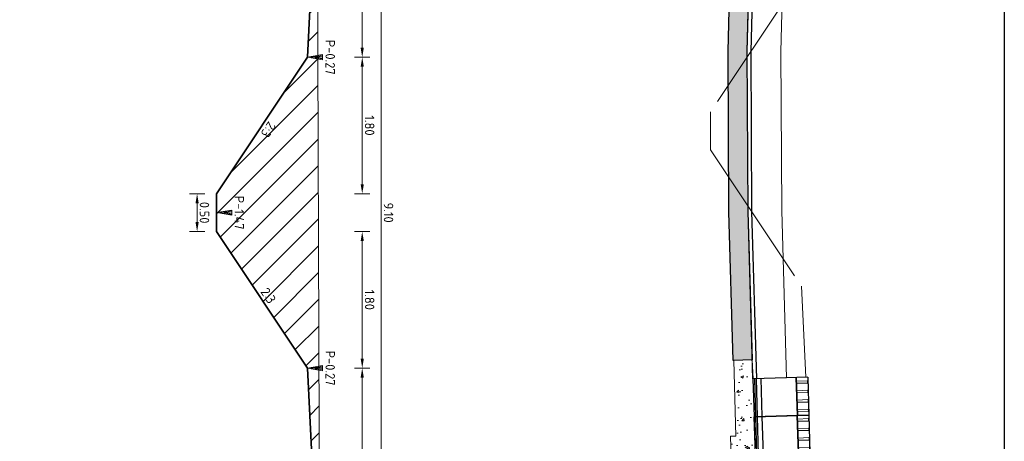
# Model space of a CAD drawing. Header units: metres. Extents: x 232680 to 233262, y 554200 to 554550.
# Tile 133 of 254: x 232750.74 to 232763.74, y 554465.29 to 554470.85. Entities that reach past the tile are written whole.
import ezdxf
from ezdxf.enums import TextEntityAlignment as Align

# ---------------------------------------------------------------- set-up
doc = ezdxf.new("R2010")
doc.units = ezdxf.units.M
doc.linetypes.add('NLCS-HIDDEN', pattern=[4, 2, -2])
doc.layers.get('Defpoints').update_dxf_attribs({"color": 241})
for name, color, linetype, lineweight in [('ACO constructie 018', 251, 'Continuous', 18), ('ACO constructie 035', 7, 'Continuous', 35), ('B-WE-GW-MAAIVELD-GD', 252, 'Continuous', 18), ('N-WE-GW-MAAIVELD-035-GD', 7, 'Continuous', 35), ('N-WE-GW-MAAIVELD-G', 7, 'GW-MAAIVELD', 25), ('N-WE-GW-MAAIVELD-GH', 7, 'NLCS-HIDDEN', 13), ('N-WE-GW-ONTGRAVINGSVAK-AD', 8, 'Continuous', 13), ('N-WE-VH-13-GD', 7, 'Continuous', 13), ('N-WE-VH-KANTOPSLUITING_BETONRUG-M', 7, 'Continuous', 18), ('N-WE-VH-VERHARDING_FUNDERING_GRANULAAT_MENG-AD', 252, 'Continuous', 18), ('N-WE-VH-VERHARDING_FUNDERING_ZAND-AD', 252, 'Continuous', 18), ('N-WE-VH-VERHARDING_FUNDERING_ZAND-GD', 7, 'Continuous', 25), ('X-XX-AL-T18', 7, 'Continuous', 18), ('X-XX-AL-T18-z', 7, 'Continuous', 18)]:
    doc.layers.add(name, color=color, linetype=linetype, lineweight=lineweight)
doc.styles.add('NLCS-ISO', font='NLCS-ISO.ttf')
doc.styles.add('NLCS-ISO-ANNOTATIEF-T25', font='NLCS-ISO.ttf', dxfattribs={"height": 2.5})
doc.linetypes.add('GW-MAAIVELD', pattern='A,12,[40,NLCS.SHX,S=1,R=0,X=0,Y=-0.5],12', length=24)
doc.dimstyles.new('NLCS-ANNOTATIEF-T25-PIJL-X_L2_H1', dxfattribs={"dimtxt": 2.5, "dimasz": 2.5, "dimexe": 2, "dimexo": 2, "dimgap": 0.7, "dimtad": 1, "dimzin": 0, "dimdsep": 46, "dimtxsty": 'NLCS-ISO-ANNOTATIEF-T25', "dimcen": 0, "dimdle": 2, "dimclrd": 256, "dimclre": 256, "dimclrt": 256, "dimadec": 1, "dimazin": 0, "dimtfac": 1, "dimtofl": 0, "dimtmove": 1, "dimatfit": 0, "dimfxl": 2, "dimfxlon": 1, "dimtfillclr": 254, "dimtolj": 1, "dimtzin": 0, "dimlwd": 13, "dimlwe": 18, "dimarcsym": 0})

# ---------------------------------------------------------------- blocks, each defined once
blk = doc.blocks.new('*D166')
at = {"layer": 'Defpoints', "color": 0, "transparency": 16777216}
for p in [(232754.694, 554472.858), (232755.267, 554472.858), (232754.544, 554470.359)]:
    blk.add_point(p, dxfattribs=at)
at = {"layer": 'N-WE-VH-KANTOPSLUITING_BETONRUG-M', "linetype": 'Continuous', "lineweight": 18, "transparency": 16777216}
for p, q in [((232755.167, 554472.858), (232755.367, 554472.858)), ((232755.167, 554470.359), (232755.367, 554470.359))]:
    blk.add_line(p, q, dxfattribs=at)
at = {"layer": 'N-WE-VH-KANTOPSLUITING_BETONRUG-M', "linetype": 'Continuous', "lineweight": 13, "transparency": 16777216}
blk.add_line((232755.267, 554470.484), (232755.267, 554472.733), dxfattribs=at)
at = {"layer": 'N-WE-VH-KANTOPSLUITING_BETONRUG-M', "transparency": 16777216}
for points in [[(232755.246, 554472.733), (232755.288, 554472.733), (232755.267, 554472.858)], [(232755.246, 554470.484), (232755.288, 554470.484), (232755.267, 554470.359)]]:
    blk.add_solid(points, dxfattribs=at)
at = {"layer": 'N-WE-VH-KANTOPSLUITING_BETONRUG-M', "transparency": 16777216, "insert": (232755.364, 554471.609), "char_height": 0.125, "attachment_point": 5, "rotation": 270, "style": 'NLCS-ISO-ANNOTATIEF-T25'}
blk.add_mtext('\\A1;2.50', dxfattribs=at)
blk = doc.blocks.new('*D168')
at = {"layer": 'Defpoints', "color": 0, "transparency": 16777216}
for p in [(232754.674, 554472.859), (232755.517, 554472.859), (232754.674, 554463.759)]:
    blk.add_point(p, dxfattribs=at)
at = {"layer": 'N-WE-VH-KANTOPSLUITING_BETONRUG-M', "linetype": 'Continuous', "lineweight": 18, "transparency": 16777216}
for p, q in [((232755.417, 554472.859), (232755.617, 554472.859)), ((232755.417, 554463.759), (232755.617, 554463.759))]:
    blk.add_line(p, q, dxfattribs=at)
at = {"layer": 'N-WE-VH-KANTOPSLUITING_BETONRUG-M', "linetype": 'Continuous', "lineweight": 13, "transparency": 16777216}
blk.add_line((232755.517, 554463.884), (232755.517, 554472.734), dxfattribs=at)
at = {"layer": 'N-WE-VH-KANTOPSLUITING_BETONRUG-M', "transparency": 16777216}
for points in [[(232755.496, 554472.734), (232755.538, 554472.734), (232755.517, 554472.859)], [(232755.496, 554463.884), (232755.538, 554463.884), (232755.517, 554463.759)]]:
    blk.add_solid(points, dxfattribs=at)
at = {"layer": 'N-WE-VH-KANTOPSLUITING_BETONRUG-M', "transparency": 16777216, "insert": (232755.614, 554468.309), "char_height": 0.125, "attachment_point": 5, "rotation": 270, "style": 'NLCS-ISO-ANNOTATIEF-T25'}
blk.add_mtext('\\A1;9.10', dxfattribs=at)
blk = doc.blocks.new('*D169')
at = {"layer": 'Defpoints', "color": 0, "transparency": 16777216}
for p in [(232753.344, 554468.059), (232755.267, 554468.059), (232754.544, 554466.259)]:
    blk.add_point(p, dxfattribs=at)
at = {"layer": 'N-WE-VH-KANTOPSLUITING_BETONRUG-M', "linetype": 'Continuous', "lineweight": 18, "transparency": 16777216}
for p, q in [((232755.167, 554468.059), (232755.367, 554468.059)), ((232755.167, 554466.259), (232755.367, 554466.259))]:
    blk.add_line(p, q, dxfattribs=at)
at = {"layer": 'N-WE-VH-KANTOPSLUITING_BETONRUG-M', "linetype": 'Continuous', "lineweight": 13, "transparency": 16777216}
blk.add_line((232755.267, 554466.384), (232755.267, 554467.934), dxfattribs=at)
at = {"layer": 'N-WE-VH-KANTOPSLUITING_BETONRUG-M', "transparency": 16777216}
for points in [[(232755.246, 554467.934), (232755.288, 554467.934), (232755.267, 554468.059)], [(232755.246, 554466.384), (232755.288, 554466.384), (232755.267, 554466.259)]]:
    blk.add_solid(points, dxfattribs=at)
at = {"layer": 'N-WE-VH-KANTOPSLUITING_BETONRUG-M', "transparency": 16777216, "insert": (232755.364, 554467.159), "char_height": 0.125, "attachment_point": 5, "rotation": 270, "style": 'NLCS-ISO-ANNOTATIEF-T25'}
blk.add_mtext('\\A1;1.80', dxfattribs=at)
blk = doc.blocks.new('*D170')
at = {"layer": 'Defpoints', "color": 0, "transparency": 16777216}
for p in [(232754.544, 554470.359), (232755.267, 554470.359), (232753.344, 554468.559)]:
    blk.add_point(p, dxfattribs=at)
at = {"layer": 'N-WE-VH-KANTOPSLUITING_BETONRUG-M', "linetype": 'Continuous', "lineweight": 18, "transparency": 16777216}
for p, q in [((232755.167, 554470.359), (232755.367, 554470.359)), ((232755.167, 554468.559), (232755.367, 554468.559))]:
    blk.add_line(p, q, dxfattribs=at)
at = {"layer": 'N-WE-VH-KANTOPSLUITING_BETONRUG-M', "linetype": 'Continuous', "lineweight": 13, "transparency": 16777216}
blk.add_line((232755.267, 554468.684), (232755.267, 554470.234), dxfattribs=at)
at = {"layer": 'N-WE-VH-KANTOPSLUITING_BETONRUG-M', "transparency": 16777216}
for points in [[(232755.246, 554470.234), (232755.288, 554470.234), (232755.267, 554470.359)], [(232755.246, 554468.684), (232755.288, 554468.684), (232755.267, 554468.559)]]:
    blk.add_solid(points, dxfattribs=at)
at = {"layer": 'N-WE-VH-KANTOPSLUITING_BETONRUG-M', "transparency": 16777216, "insert": (232755.364, 554469.459), "char_height": 0.125, "attachment_point": 5, "rotation": 270, "style": 'NLCS-ISO-ANNOTATIEF-T25'}
blk.add_mtext('\\A1;1.80', dxfattribs=at)
blk = doc.blocks.new('*D171')
at = {"layer": 'Defpoints', "color": 0, "transparency": 16777216}
for p in [(232753.087, 554468.559), (232753.344, 554468.559), (232753.344, 554468.059)]:
    blk.add_point(p, dxfattribs=at)
at = {"layer": 'N-WE-VH-KANTOPSLUITING_BETONRUG-M', "linetype": 'Continuous', "lineweight": 18, "transparency": 16777216}
for p, q in [((232753.187, 554468.559), (232752.987, 554468.559)), ((232753.187, 554468.059), (232752.987, 554468.059))]:
    blk.add_line(p, q, dxfattribs=at)
at = {"layer": 'N-WE-VH-KANTOPSLUITING_BETONRUG-M', "linetype": 'Continuous', "lineweight": 13, "transparency": 16777216}
blk.add_line((232753.087, 554468.184), (232753.087, 554468.434), dxfattribs=at)
at = {"layer": 'N-WE-VH-KANTOPSLUITING_BETONRUG-M', "transparency": 16777216}
for points in [[(232753.066, 554468.434), (232753.108, 554468.434), (232753.087, 554468.559)], [(232753.066, 554468.184), (232753.108, 554468.184), (232753.087, 554468.059)]]:
    blk.add_solid(points, dxfattribs=at)
at = {"layer": 'N-WE-VH-KANTOPSLUITING_BETONRUG-M', "transparency": 16777216, "insert": (232753.184, 554468.309), "char_height": 0.125, "attachment_point": 5, "rotation": 270, "style": 'NLCS-ISO-ANNOTATIEF-T25'}
blk.add_mtext('\\A1;0.50', dxfattribs=at)
blk = doc.blocks.new('*D172')
at = {"layer": 'Defpoints', "color": 0, "transparency": 16777216}
for p in [(232754.544, 554466.259), (232754.674, 554463.759), (232755.267, 554463.759)]:
    blk.add_point(p, dxfattribs=at)
at = {"layer": 'N-WE-VH-KANTOPSLUITING_BETONRUG-M', "linetype": 'Continuous', "lineweight": 18, "transparency": 16777216}
for p, q in [((232755.167, 554466.259), (232755.367, 554466.259)), ((232755.167, 554463.759), (232755.367, 554463.759))]:
    blk.add_line(p, q, dxfattribs=at)
at = {"layer": 'N-WE-VH-KANTOPSLUITING_BETONRUG-M', "linetype": 'Continuous', "lineweight": 13, "transparency": 16777216}
blk.add_line((232755.267, 554466.134), (232755.267, 554463.884), dxfattribs=at)
at = {"layer": 'N-WE-VH-KANTOPSLUITING_BETONRUG-M', "transparency": 16777216}
for points in [[(232755.246, 554466.134), (232755.288, 554466.134), (232755.267, 554466.259)], [(232755.246, 554463.884), (232755.288, 554463.884), (232755.267, 554463.759)]]:
    blk.add_solid(points, dxfattribs=at)
at = {"layer": 'N-WE-VH-KANTOPSLUITING_BETONRUG-M', "transparency": 16777216, "insert": (232755.364, 554465.009), "char_height": 0.125, "attachment_point": 5, "rotation": 270, "style": 'NLCS-ISO-ANNOTATIEF-T25'}
blk.add_mtext('\\A1;2.50', dxfattribs=at)
blk = doc.blocks.new('Blok - Peilmaat randverharding')
at = {"color": 0}
for p, q in [((-0.6, 3.5), (0.6, 3.5)), ((0, 0), (-0.6, 3.5)), ((-0.4, 3.5), (0.4, 3.5)), ((0, 0.7), (-0.4, 3.5)), ((-0.2, 3.5), (0.2, 3.5)), ((0, 1.75), (-0.2, 3.5)), ((0.6, 3.5), (0, 0)), ((0.4, 3.5), (0, 0.7)), ((0.2, 3.5), (0, 1.75))]:
    blk.add_line(p, q, dxfattribs=at)
blk = doc.blocks.new('KST 500 (Doorsnede)')
at = {"layer": 'ACO constructie 018'}
for p, q in [((0.042, 0), (0.046, -0.005)), ((0.083, 0), (0.079, -0.005)), ((0.167, 0), (0.171, -0.005)), ((0.209, 0), (0.204, -0.005)), ((0.291, 0), (0.296, -0.005)), ((0.333, 0), (0.329, -0.005)), ((0.417, 0), (0.421, -0.005)), ((0.458, 0), (0.454, -0.005)), ((0.079, -0.005), (0.046, -0.005)), ((0.049, -0.153), (0.046, -0.005)), ((0.076, -0.153), (0.079, -0.005)), ((0.204, -0.005), (0.171, -0.005)), ((0.174, -0.152), (0.171, -0.005)), ((0.201, -0.152), (0.204, -0.005)), ((0.329, -0.005), (0.296, -0.005)), ((0.299, -0.152), (0.296, -0.005)), ((0.326, -0.152), (0.329, -0.005)), ((0.454, -0.005), (0.421, -0.005)), ((0.424, -0.151), (0.421, -0.005)), ((0.451, -0.151), (0.454, -0.005))]:
    blk.add_line(p, q, dxfattribs=at)
at = {"layer": 'ACO constructie 035', "color": 7, "linetype": 'Continuous', "lineweight": 30}
for p, q in [((0, 0), (0, -0.72)), ((0, 0), (0.5, 0)), ((0.5, -0.615), (0, -0.615)), ((0.5, -0.678), (0, -0.678)), ((0.5, -0.7), (0, -0.7)), ((0.5, -0.72), (0, -0.72))]:
    blk.add_line(p, q, dxfattribs=at)
at = {"layer": 'ACO constructie 035'}
for p, q in [((0.5, -0.72), (0.5, 0)), ((0, -0.153), (0.5, -0.151))]:
    blk.add_line(p, q, dxfattribs=at)

msp = doc.modelspace()

# ---------------------------------------------------------------- hatches: boundary and pattern name
at = {"layer": 'N-WE-GW-ONTGRAVINGSVAK-AD'}
h = msp.add_hatch(dxfattribs=at)
h.set_pattern_fill('AGW-WERK_ONTGRAVEN', color=256, style=0, pattern_type=2)
h.set_pattern_definition([(45, (11637.38996, 27721.34337), (-0.1767766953, 0.1767766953), [])])
h.paths.add_polyline_path([(232754.596, 554471.399), (232754.544, 554470.359), (232753.344, 554468.559), (232753.344, 554468.059), (232754.544, 554466.259), (232754.669, 554463.759), (232754.684, 554463.759), (232754.697, 554465.43), (232754.652, 554478.258), (232753.828, 554477.709), (232753.695, 554472.509), (232753.187, 554472.509), (232753.187, 554472.009), (232753.682, 554472.009)])
at = {"layer": 'N-WE-VH-VERHARDING_FUNDERING_GRANULAAT_MENG-AD'}
h = msp.add_hatch(dxfattribs=at)
h.set_pattern_fill('AVH-FUNDERING_GRANULAAT_MENG_01', color=256, pattern_type=2)
h.set_pattern_definition([(50, (232754.82864, 554443.46888), (0.35863, -0.031376), [0.0375, -0.4125]), (355, (232754.82864, 554443.46888), (-0.0693757, 0.376096), [0.03, -0.33]), (100.4514, (232754.85852, 554443.46626), (0.2892547, 0.34472), [0.03187, -0.350571]), (46.1842, (232754.82864, 554443.56888), (0.5336205, -0.0827595), [0.05625, -0.61875]), (96.6356, (232754.8731, 554443.562), (0.467331, 0.487059), [0.047805, -0.525857]), (351.1842, (232754.82864, 554443.5689), (0.467331, 0.487059), [0.045, -0.495]), (21, (232754.87864, 554443.54388), (0.2984535, -0.2013094), [0.0375, -0.4125]), (326, (232754.87864, 554443.54388), (0.1216577, 0.362575), [0.03, -0.33]), (71.4514, (232754.9035, 554443.5271), (0.4201113, 0.161265), [0.03187, -0.350571]), (37.5, (232754.82864, 554443.46888), (0.0060799, 0.1664469), [0, -0.326, 0, -0.335, 0, -0.33125]), (7.5, (232754.82864, 554443.46888), (0.1315348, 0.1972059), [0, -0.191, 0, -0.3185, 0, -0.12625]), (327.5, (232754.71714, 554443.46888), (0.2669112, -0.0112774), [0, -0.125, 0, -0.39, 0, -0.5175]), (317.5, (232754.66714, 554443.46888), (0.291593, 0.0500525), [0, -0.1625, 0, -0.259, 0, -0.3675])])
h.paths.add_polyline_path([(232760.414, 554466.368), (232760.429, 554466.118), (232760.458, 554465.119), (232760.388, 554465.117), (232760.491, 554461.618), (232760.62, 554461.622), (232760.557, 554458.499), (232760.307, 554458.504), (232760.364, 554461.39), (232760.248, 554461.39), (232760.131, 554465.359), (232760.201, 554465.361), (232760.172, 554466.361)])
at = {"layer": 'N-WE-VH-VERHARDING_FUNDERING_ZAND-AD'}
h = msp.add_hatch(dxfattribs=at)
h.set_pattern_fill('AVH-FUNDERING_ZAND', color=256, pattern_type=2)
h.set_pattern_definition([(307.5, (11637.177225, 27723.71043), (0.096341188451, 0.003149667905), [0, -0.076, 0, -0.085, 0, -0.08125]), (277.5, (11637.17722, 27723.71043), (0.141107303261, -0.088488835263), [0, -0.041, 0, -0.0685, 0, -0.02625]), (237.5, (11637.177225, 27723.77193), (0.000282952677, -0.155707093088), [0, -0.025, 0, -0.09, 0, -0.1175]), (227.5, (11637.17722, 27723.77193), (0.043883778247, -0.15030633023), [0, -0.0125, 0, -0.059, 0, -0.0675])])
h.paths.add_polyline_path([(232760.414, 554466.368), (232760.164, 554466.361), (232760.107, 554468.321), (232760.096, 554470.438), (232760.147, 554472.417), (232760.397, 554472.41), (232760.346, 554470.435), (232760.357, 554468.325)])

# ---------------------------------------------------------------- linework, layer by layer
at = {"layer": 'B-WE-GW-MAAIVELD-GD', "flags": 128}
msp.add_lwpolyline([(232754.619, 554487.818), (232754.697, 554465.43), (232754.607, 554453.912)], dxfattribs=at)
at = {"layer": 'Defpoints'}
msp.add_lwpolyline([(232763.744, 554488.018), (232763.744, 554453.712), (232739.146, 554453.712), (232739.146, 554488.018)], close=True, dxfattribs=at)
at = {"layer": 'N-WE-GW-MAAIVELD-035-GD'}
msp.add_lwpolyline([(232754.669, 554463.759), (232754.544, 554466.259), (232753.344, 554468.059), (232753.344, 554468.559), (232754.544, 554470.359), (232754.669, 554472.859)], dxfattribs=at)
at = {"layer": 'N-WE-GW-MAAIVELD-G', "flags": 128}
msp.add_lwpolyline([(232760.453, 554472.659), (232760.396, 554470.435), (232760.407, 554468.326), (232760.471, 554466.119)], dxfattribs=at)
at = {"layer": 'N-WE-GW-MAAIVELD-GH'}
msp.add_lwpolyline([(232761.125, 554472.641), (232761.065, 554471.438), (232759.865, 554469.638), (232759.865, 554469.138), (232761.065, 554467.338), (232761.125, 554466.139)], dxfattribs=at)
at = {"layer": 'N-WE-VH-13-GD'}
msp.add_lwpolyline([(232760.421, 554466.118), (232760.87, 554466.131), (232760.806, 554468.333), (232760.795, 554470.431), (232760.852, 554472.648), (232760.403, 554472.66), (232760.346, 554470.435), (232760.357, 554468.325)], close=True, dxfattribs=at)
at = {"layer": 'N-WE-VH-VERHARDING_FUNDERING_GRANULAAT_MENG-AD', "flags": 128}
msp.add_lwpolyline([(232760.414, 554466.368), (232760.429, 554466.118), (232760.458, 554465.119), (232760.388, 554465.117), (232760.491, 554461.618), (232760.62, 554461.622), (232760.557, 554458.499), (232760.307, 554458.504), (232760.364, 554461.39), (232760.248, 554461.39), (232760.131, 554465.359), (232760.201, 554465.361), (232760.172, 554466.361)], close=True, dxfattribs=at)
at = {"layer": 'N-WE-VH-VERHARDING_FUNDERING_ZAND-GD', "flags": 128}
msp.add_lwpolyline([(232760.414, 554466.368), (232760.164, 554466.361), (232760.107, 554468.321), (232760.096, 554470.438), (232760.147, 554472.417), (232760.397, 554472.41), (232760.346, 554470.435), (232760.357, 554468.325)], close=True, dxfattribs=at)

# ---------------------------------------------------------------- block references
at = {"rotation": 271.681181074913}
for p in [(232761.149, 554466.139), (232761.163, 554465.639)]:
    msp.add_blockref('KST 500 (Doorsnede)', p, dxfattribs=at)
at = {"layer": 'X-XX-AL-T18', "xscale": -0.05714285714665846, "yscale": 0.05714285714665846, "zscale": 0.05714285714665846, "rotation": 270}
for p in [(232754.544, 554470.359), (232753.344, 554468.309), (232754.544, 554466.259)]:
    msp.add_blockref('Blok - Peilmaat randverharding', p, dxfattribs=at)

# ---------------------------------------------------------------- texts
at = {"layer": 'X-XX-AL-T18', "style": 'NLCS-ISO'}
for s, p in [('P-0.27', (232754.744, 554470.359)), ('P-1.47', (232753.544, 554468.309)), ('P-0.27', (232754.744, 554466.259))]:
    msp.add_text(s, height=0.125, rotation=270, dxfattribs=at).set_placement(p, align=Align.BOTTOM_CENTER)
at = {"layer": 'X-XX-AL-T18-z', "style": 'NLCS-ISO'}
for rotation, p in [(236.3099, (232753.944, 554469.459)), (303.6901, (232753.944, 554467.159))]:
    msp.add_text('2:3', height=0.125, rotation=rotation, dxfattribs=at).set_placement(p, align=Align.BOTTOM_CENTER)

# ---------------------------------------------------------------- dimensions: what is measured, and where the dimension line sits
at = {"layer": 'N-WE-VH-KANTOPSLUITING_BETONRUG-M'}
for base, p1, p2, angle, picture, middle in [((232755.267, 554472.858), (232754.544, 554470.359), (232754.694, 554472.858), 90, '*D166', (232755.364, 554471.609)), ((232755.517, 554472.859), (232754.674, 554463.759), (232754.674, 554472.859), 90, '*D168', (232755.614, 554468.309)), ((232755.267, 554470.359), (232753.344, 554468.559), (232754.544, 554470.359), 90, '*D170', (232755.364, 554469.459)), ((232753.087, 554468.559), (232753.344, 554468.059), (232753.344, 554468.559), 270, '*D171', (232753.184, 554468.309)), ((232755.267, 554468.059), (232754.544, 554466.259), (232753.344, 554468.059), 90, '*D169', (232755.364, 554467.159)), ((232755.267, 554463.759), (232754.544, 554466.259), (232754.674, 554463.759), 270, '*D172', (232755.364, 554465.009))]:
    dim = msp.add_linear_dim(base=base, p1=p1, p2=p2, angle=angle, dimstyle='NLCS-ANNOTATIEF-T25-PIJL-X_L2_H1', override={"dimscale": 0, "dimtad": 4}, dxfattribs=at)
    dim.commit()
    dim.dimension.update_dxf_attribs({"geometry": picture, "text_midpoint": middle})

doc.saveas('drawing.dxf')
